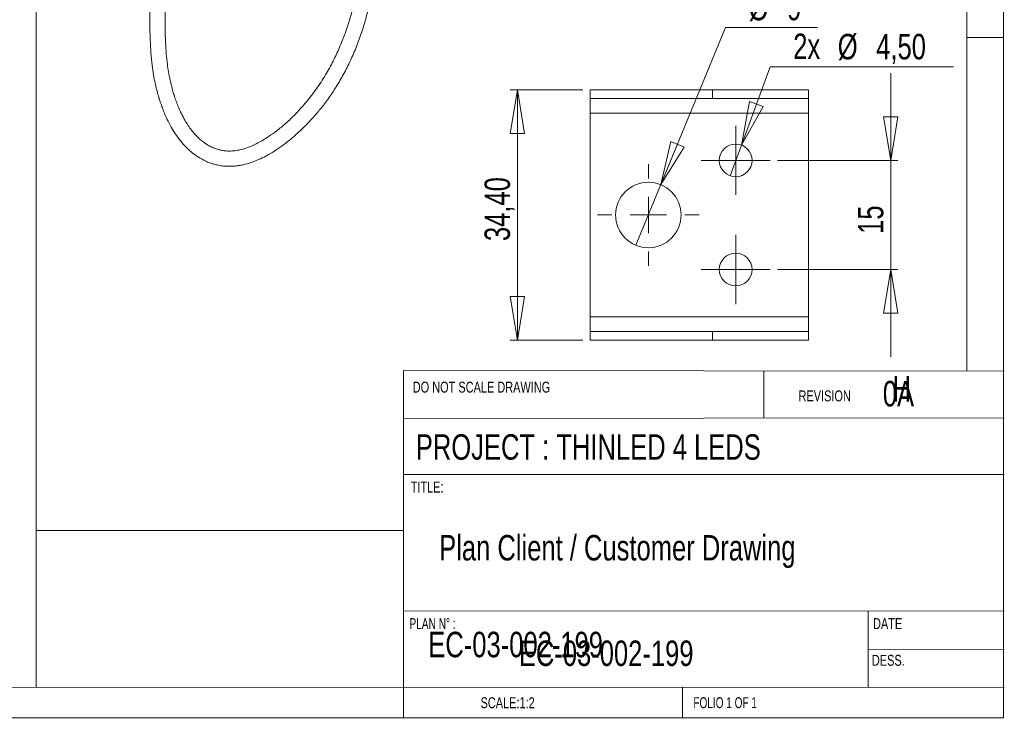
# Model space of a CAD drawing. Header units: millimetres. Extents: x 5 to 415, y 5 to 292.
# Tile 2 of 6: x 280 to 415, y 5 to 101. Entities that reach past the tile are written whole.
import ezdxf

# ---------------------------------------------------------------- set-up
doc = ezdxf.new("R2010")
doc.units = ezdxf.units.MM
doc.styles.add('SLDTEXTSTYLE0', font='TXT', dxfattribs={"width": 0.75})
doc.styles.add('SLDTEXTSTYLE1', font='TXT', dxfattribs={"width": 0.6875})
doc.styles.add('SLDTEXTSTYLE2', font='TXT', dxfattribs={"width": 0.694444})
doc.dimstyles.new('SLDDIMSTYLE0', dxfattribs={"dimtxt": 3.5, "dimasz": 6, "dimexe": 0, "dimexo": 0.0625, "dimgap": 0.875, "dimtad": 1, "dimtoh": 1, "dimrnd": 1e-09, "dimzin": 12, "dimdsep": 46, "dimtxsty": 'SLDTEXTSTYLE0', "dimblk1": 'CLOSED', "dimblk2": 'CLOSED', "dimsah": 1, "dimcen": 0.09, "dimadec": 0, "dimazin": 0, "dimtfac": 1, "dimtofl": 0, "dimtmove": 0, "dimatfit": 3, "dimldrblk": 'CLOSED', "dimfxl": 1, "dimtolj": 1, "dimtzin": 12, "dimarcsym": 0})
doc.dimstyles.new('SLDDIMSTYLE1', dxfattribs={"dimtxt": 3.5, "dimasz": 6, "dimexe": 0, "dimexo": 0.0625, "dimgap": 0.875, "dimtad": 1, "dimtoh": 1, "dimrnd": 1e-09, "dimzin": 12, "dimdsep": 46, "dimtxsty": 'SLDTEXTSTYLE0', "dimblk1": 'CLOSED', "dimblk2": 'CLOSED', "dimsah": 1, "dimcen": 0.09, "dimadec": 0, "dimazin": 0, "dimtfac": 1, "dimtofl": 0, "dimtmove": 0, "dimatfit": 3, "dimldrblk": 'CLOSED', "dimfxl": 1, "dimtolj": 1, "dimtzin": 12, "dimarcsym": 0})
doc.dimstyles.new('SLDDIMSTYLE4', dxfattribs={"dimtxt": 3.5, "dimasz": 6, "dimexe": 0, "dimexo": 0.0625, "dimgap": 0.875, "dimtad": 0, "dimtih": 1, "dimtoh": 1, "dimrnd": 1e-09, "dimzin": 12, "dimdsep": 46, "dimtxsty": 'SLDTEXTSTYLE0', "dimblk1": 'CLOSED', "dimblk2": 'CLOSED', "dimsah": 1, "dimcen": 0.09, "dimadec": 0, "dimazin": 0, "dimtfac": 1, "dimtmove": 0, "dimatfit": 3, "dimldrblk": 'CLOSED', "dimfxl": 1, "dimtolj": 1, "dimtzin": 12, "dimarcsym": 0})

# ---------------------------------------------------------------- blocks, each defined once
blk = doc.blocks.new('_CLOSED')
at = {"color": 0, "linetype": 'ByBlock', "lineweight": -2}
for p, q in [((-1, 0.166667), (0, 0)), ((-1, 0.166667), (-1, -0.166667)), ((0, 0), (-1, -0.166667)), ((0, 0), (-1, 0))]:
    blk.add_line(p, q, dxfattribs=at)
blk = doc.blocks.new('*D19')
at = {"color": 7, "linetype": 'Continuous', "lineweight": 0}
for p, q in [((357.22, 91.33), (347.22, 91.33)), ((348.22, 91.33), (348.22, 56.93)), ((357.22, 56.93), (347.22, 56.93))]:
    blk.add_line(p, q, dxfattribs=at)
at = {"color": 7, "linetype": 'Continuous', "lineweight": 0, "xscale": 6, "yscale": 6}
for p, rotation in [((348.22, 91.33, -20.9), 90), ((348.22, 56.93, -20.9), 270)]:
    blk.add_blockref('_CLOSED', p, dxfattribs=dict(at, rotation=rotation))
at = {"color": 7, "linetype": 'Continuous', "lineweight": 0, "insert": (343.71, 70.54), "char_height": 3.5, "attachment_point": 1, "rotation": 90, "style": 'SLDTEXTSTYLE0'}
blk.add_mtext('34,40', dxfattribs=at)
blk = doc.blocks.new('*D20')
at = {"color": 7, "linetype": 'Continuous', "lineweight": 0}
for p, q in [((399.52, 81.63), (399.52, 93.63)), ((383.97, 81.63), (400.52, 81.63)), ((399.52, 66.63), (399.52, 81.63)), ((383.97, 66.63), (400.52, 66.63)), ((399.52, 66.63), (399.52, 54.63))]:
    blk.add_line(p, q, dxfattribs=at)
at = {"color": 7, "linetype": 'Continuous', "lineweight": 0, "xscale": 6, "yscale": 6}
for p, rotation in [((399.52, 81.63, -20.9), 270), ((399.52, 66.63, -20.9), 90)]:
    blk.add_blockref('_CLOSED', p, dxfattribs=dict(at, rotation=rotation))
at = {"color": 7, "linetype": 'Continuous', "lineweight": 0, "insert": (395.01, 71.53), "char_height": 3.5, "attachment_point": 1, "rotation": 90, "style": 'SLDTEXTSTYLE0'}
blk.add_mtext('15', dxfattribs=at)
blk = doc.blocks.new('*D21')
at = {"color": 7, "linetype": 'Continuous', "lineweight": 0}
for p, q in [((379, 83.74), (382.96, 94.49)), ((382.96, 94.49), (408.17, 94.49)), ((377.45, 79.51), (379, 83.74))]:
    blk.add_line(p, q, dxfattribs=at)
at = {"color": 7, "linetype": 'Continuous', "lineweight": 0, "xscale": 6, "yscale": 6, "rotation": 249.8160530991}
blk.add_blockref('_CLOSED', (379, 83.74, -20.9), dxfattribs=at)
at = {"color": 7, "linetype": 'Continuous', "lineweight": 0, "char_height": 3.5, "attachment_point": 1, "style": 'SLDTEXTSTYLE0'}
for s, insert in [('2x ', (386.13, 99.06)), ('%%c', (392.25, 99.01)), ('4,50', (397.53, 99.01))]:
    blk.add_mtext(s, dxfattribs=dict(at, insert=insert))
blk = doc.blocks.new('*D22')
at = {"color": 7, "linetype": 'Continuous', "lineweight": 0}
for p, q in [((367.94, 78.29), (376.84, 99.87)), ((376.84, 99.87), (389.46, 99.87)), ((364.51, 69.96), (367.94, 78.29))]:
    blk.add_line(p, q, dxfattribs=at)
at = {"color": 7, "linetype": 'Continuous', "lineweight": 0, "xscale": 6, "yscale": 6, "rotation": 247.5957215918}
blk.add_blockref('_CLOSED', (367.94, 78.29, -20.9), dxfattribs=at)
at = {"color": 7, "linetype": 'Continuous', "lineweight": 0, "char_height": 3.5, "attachment_point": 1, "style": 'SLDTEXTSTYLE0'}
for s, insert in [('%%c', (380.01, 104.38)), ('9', (385.29, 104.38))]:
    blk.add_mtext(s, dxfattribs=dict(at, insert=insert))
blk = doc.blocks.new('SW_CENTERMARKSYMBOL_0')
at = {"color": 0, "linetype": 'Continuous', "lineweight": 0}
for p, q in [((0, 5), (0, 7)), ((0, 0), (0, 2.5)), ((-5, 0), (-7, 0)), ((0, 0), (-2.5, 0)), ((0, 0), (0, -2.5)), ((0, 0), (2.5, 0)), ((5, 0), (7, 0)), ((0, -5), (0, -7))]:
    blk.add_line(p, q, dxfattribs=at)
blk = doc.blocks.new('SW_CENTERMARKSYMBOL_1')
at = {"color": 0, "linetype": 'Continuous', "lineweight": 0}
for p, q in [((0, 2.5), (0, 4.75)), ((0, 0), (0, 2.5)), ((-2.5, 0), (-4.75, 0)), ((0, 0), (-2.5, 0)), ((0, 0), (0, -2.5)), ((0, 0), (2.5, 0)), ((2.5, 0), (4.75, 0)), ((0, -2.5), (0, -4.75))]:
    blk.add_line(p, q, dxfattribs=at)
blk = doc.blocks.new('SW_CENTERMARKSYMBOL_2')
at = {"color": 0, "linetype": 'Continuous', "lineweight": 0}
for p, q in [((0, 2.5), (0, 4.75)), ((0, 0), (0, 2.5)), ((-2.5, 0), (-4.75, 0)), ((0, 0), (-2.5, 0)), ((0, 0), (0, -2.5)), ((0, 0), (2.5, 0)), ((2.5, 0), (4.75, 0)), ((0, -2.5), (0, -4.75))]:
    blk.add_line(p, q, dxfattribs=at)

msp = doc.modelspace()

# ---------------------------------------------------------------- linework, layer by layer
at = {"color": 7, "linetype": 'Continuous', "lineweight": 0}
for p, q in [((415, 5), (415, 292)), ((410, 287), (410, 52.663)), ((282.087, 30.775), (282.087, 181.489)), ((410, 98.5), (415, 98.5)), ((332.561, 52.75), (415.132, 52.657)), ((332.561, 52.75), (332.6, 5)), ((382.097, 46.219), (382.097, 52.694)), ((415.132, 46.263), (332.567, 46.153)), ((415.132, 38.448), (332.573, 38.448)), ((332.579, 30.775), (282.087, 30.775)), ((282.087, 30.775), (282.087, 9.212)), ((332.588, 19.689), (415.132, 19.742)), ((396.418, 9.198), (396.418, 19.689)), ((415.13, 14.425), (396.418, 14.443)), ((257.428, 9.214), (415.132, 9.198)), ((370.932, 4.948), (370.932, 9.198)), ((5, 5), (415, 5))]:
    msp.add_line(p, q, dxfattribs=at)
at = {"color": 7, "linetype": 'Continuous', "lineweight": 15}
for p, q in [((358.225, 90.125), (358.225, 91.325)), ((358.225, 91.325), (375.059, 91.325)), ((375.059, 91.325), (388.225, 91.325)), ((375.059, 90.125), (375.059, 91.325)), ((388.225, 90.125), (388.225, 91.325)), ((358.225, 90.125), (375.059, 90.125)), ((358.225, 90.125), (358.225, 88.125)), ((375.059, 90.125), (388.225, 90.125)), ((388.225, 88.125), (388.225, 90.125)), ((358.225, 88.125), (388.225, 88.125)), ((358.225, 88.125), (358.225, 60.125)), ((388.225, 60.125), (388.225, 88.125)), ((358.225, 60.125), (358.225, 58.125)), ((388.225, 60.125), (358.225, 60.125)), ((388.225, 58.125), (388.225, 60.125)), ((358.225, 58.125), (358.225, 56.925)), ((375.059, 58.125), (358.225, 58.125)), ((375.059, 56.925), (358.225, 56.925)), ((375.059, 58.125), (375.059, 56.925)), ((388.225, 58.125), (375.059, 58.125)), ((388.225, 56.925), (375.059, 56.925)), ((388.225, 58.125), (388.225, 56.925))]:
    msp.add_line(p, q, dxfattribs=at)
for centre, radius in [((378.225, 81.625), 2.25), ((366.225, 74.125), 4.5), ((378.225, 66.625), 2.25)]:
    msp.add_circle(centre, radius, dxfattribs=at)
for points, knots in [([(297.742, 104.747), (297.737, 103.993), (297.728, 102.498), (297.718, 100.306), (297.76, 98.254), (297.862, 96.401), (298.02, 94.787), (298.217, 93.43), (298.429, 92.33), (298.621, 91.494), (298.777, 90.898), (298.891, 90.496), (298.988, 90.17), (299.093, 89.834), (299.229, 89.424), (299.402, 88.939), (299.686, 88.199), (300.095, 87.267), (300.646, 86.209), (301.26, 85.21), (301.967, 84.247), (302.751, 83.375), (303.57, 82.64), (304.435, 82.018), (305.227, 81.584), (305.913, 81.298), (306.439, 81.122), (307.002, 80.975), (307.643, 80.863), (308.327, 80.806), (308.984, 80.808), (309.614, 80.857), (310.234, 80.951), (310.898, 81.099), (311.629, 81.316), (312.48, 81.638), (313.445, 82.089), (314.516, 82.69), (315.6, 83.4), (316.606, 84.153), (317.458, 84.856), (318.22, 85.536), (319.038, 86.32), (319.982, 87.305), (321.052, 88.54), (322.15, 89.959), (323.229, 91.544), (324.249, 93.266), (325.195, 95.108), (326.051, 97.055), (326.792, 99.053), (327.393, 101.022), (327.846, 102.883), (328.165, 104.603), (328.386, 106.326), (328.491, 108.018), (328.476, 109.667), (328.37, 111.145), (328.199, 112.497), (327.973, 113.8), (327.707, 115.036), (327.398, 116.282), (327.047, 117.57), (326.634, 119.002), (326.254, 120.311), (325.938, 121.453), (325.706, 122.323), (325.506, 123.106), (325.344, 123.758), (325.218, 124.278), (325.129, 124.655), (325.065, 124.929), (325.004, 125.193), (324.924, 125.549), (324.796, 126.126), (324.618, 126.955), (324.395, 128.062), (324.174, 129.25), (323.971, 130.466), (323.794, 131.665), (323.636, 132.969), (323.53, 134.145), (323.461, 135.177), (323.415, 136.043), (323.378, 136.994), (323.349, 138.049), (323.327, 139.232), (323.312, 140.567), (323.305, 141.804), (323.303, 142.601), (323.303, 142.895)], [0, 0, 0, 0, 0.0214187, 0.0424087, 0.0622947, 0.0805887, 0.0969302, 0.1110915, 0.1229263, 0.1323415, 0.1386952, 0.1430438, 0.146054, 0.1498654, 0.1546374, 0.16037, 0.1670611, 0.1814281, 0.1953707, 0.2090482, 0.2236338, 0.2387629, 0.2522501, 0.2647943, 0.2788179, 0.2861772, 0.2923081, 0.2989971, 0.3072111, 0.3155793, 0.3230189, 0.3296493, 0.3367516, 0.3435362, 0.3514414, 0.3606514, 0.3711849, 0.3827191, 0.3954334, 0.4065302, 0.4159728, 0.4240016, 0.4325235, 0.4443989, 0.4576182, 0.4720512, 0.487107, 0.5027039, 0.5188788, 0.5356609, 0.5530384, 0.5700494, 0.5860859, 0.6011117, 0.6151005, 0.6321174, 0.6475529, 0.6620698, 0.6757711, 0.6889485, 0.703179, 0.7161844, 0.7308046, 0.7473814, 0.7659472, 0.7764806, 0.7868846, 0.7957999, 0.8031781, 0.8090225, 0.8133448, 0.8158377, 0.8182451, 0.8222187, 0.8277573, 0.8374955, 0.8497471, 0.8641932, 0.8761696, 0.8888323, 0.902232, 0.9167931, 0.9247305, 0.9332712, 0.9425729, 0.9528208, 0.964227, 0.9770368, 0.9915321, 1, 1, 1, 1]), ([(321.203, 142.886), (321.203, 142.597), (321.204, 141.816), (321.212, 140.605), (321.225, 139.306), (321.246, 138.166), (321.272, 137.158), (321.305, 136.26), (321.352, 135.268), (321.42, 134.216), (321.514, 133.132), (321.627, 132.079), (321.772, 130.965), (321.964, 129.708), (322.197, 128.371), (322.437, 127.131), (322.655, 126.083), (322.825, 125.306), (322.98, 124.621), (323.149, 123.898), (323.361, 123.025), (323.62, 122.003), (323.912, 120.902), (324.223, 119.787), (324.54, 118.687), (324.854, 117.597), (325.153, 116.534), (325.412, 115.557), (325.618, 114.72), (325.767, 114.056), (325.892, 113.455), (326.017, 112.794), (326.153, 111.946), (326.279, 110.932), (326.361, 109.843), (326.391, 108.73), (326.367, 107.686), (326.3, 106.708), (326.202, 105.793), (326.068, 104.849), (325.867, 103.718), (325.57, 102.38), (325.147, 100.823), (324.596, 99.143), (323.903, 97.357), (323.047, 95.487), (322.011, 93.562), (320.796, 91.653), (319.454, 89.883), (318.088, 88.334), (316.771, 87.036), (315.539, 85.976), (314.408, 85.127), (313.345, 84.436), (312.312, 83.867), (311.277, 83.409), (310.375, 83.124), (309.611, 82.972), (308.946, 82.904), (308.278, 82.908), (307.657, 82.985), (307.093, 83.116), (306.551, 83.299), (305.974, 83.563), (305.407, 83.903), (304.894, 84.283), (304.466, 84.659), (304.102, 85.022), (303.781, 85.378), (303.411, 85.83), (302.986, 86.418), (302.509, 87.187), (302.035, 88.083), (301.632, 88.987), (301.302, 89.851), (301.057, 90.582), (300.856, 91.256), (300.711, 91.805), (300.6, 92.261), (300.498, 92.715), (300.379, 93.295), (300.233, 94.125), (300.079, 95.243), (299.944, 96.685), (299.854, 98.401), (299.817, 100.363), (299.828, 102.514), (299.837, 103.996), (299.842, 104.752)], [0, 0, 0, 0, 0.0086058, 0.0233309, 0.0362156, 0.047574, 0.0576685, 0.0667151, 0.0748869, 0.0880223, 0.0992301, 0.108843, 0.1214084, 0.135043, 0.1499439, 0.1657493, 0.1767622, 0.1855714, 0.1923582, 0.200399, 0.2106352, 0.222827, 0.2363396, 0.2497065, 0.2628554, 0.2761981, 0.2892887, 0.3013509, 0.3112268, 0.3189625, 0.3246032, 0.3321143, 0.3416482, 0.3531723, 0.3654276, 0.3762765, 0.3874447, 0.3966122, 0.4047381, 0.4135524, 0.423091, 0.4360257, 0.4500267, 0.4650152, 0.4809486, 0.4977881, 0.5155227, 0.5342014, 0.5529314, 0.5704147, 0.586537, 0.6012094, 0.6143875, 0.626311, 0.6384117, 0.650865, 0.6634863, 0.6719336, 0.6808883, 0.6907248, 0.7004355, 0.7087073, 0.7175358, 0.7273321, 0.7382391, 0.7480958, 0.7567748, 0.7642344, 0.7711633, 0.7779602, 0.7895479, 0.8016857, 0.814905, 0.8296411, 0.8396737, 0.849462, 0.8578909, 0.8649477, 0.8695297, 0.8742683, 0.8809488, 0.8895818, 0.9023466, 0.9177233, 0.9355646, 0.9556134, 0.9773688, 1, 1, 1, 1])]:
    msp.add_open_spline(points, degree=3, knots=knots, dxfattribs=at)

# ---------------------------------------------------------------- block references
at = {"color": 7, "linetype": 'Continuous', "lineweight": 0}
for name, p in [('SW_CENTERMARKSYMBOL_2', (378.225, 81.625)), ('SW_CENTERMARKSYMBOL_0', (366.225, 74.125)), ('SW_CENTERMARKSYMBOL_1', (378.225, 66.625))]:
    msp.add_blockref(name, p, dxfattribs=at)

# ---------------------------------------------------------------- texts
at = {"color": 7, "linetype": 'Continuous', "lineweight": 0, "attachment_point": 1}
for s, insert, char_height, style in [('H', (399.78, 51.98), 3.5, 'SLDTEXTSTYLE0'), ('DO NOT SCALE DRAWING', (333.849, 51.213), 1.5, 'SLDTEXTSTYLE0'), ('0A', (398.442, 51.319), 3.5, 'SLDTEXTSTYLE0'), ('REVISION', (386.856, 50.011), 1.5, 'SLDTEXTSTYLE0'), ('PROJECT : THINLED 4 LEDS', (334.273, 43.986), 3.5, 'SLDTEXTSTYLE0'), ('TITLE:', (333.564, 37.477), 1.5, 'SLDTEXTSTYLE0'), ('Plan Client / Customer Drawing', (337.479, 30.141), 3.5, 'SLDTEXTSTYLE0'), ('PLAN N° :', (333.389, 18.714), 1.5, 'SLDTEXTSTYLE2'), ('DATE', (397.093, 18.714), 1.5, 'SLDTEXTSTYLE0'), ('EC-03-002-199', (335.985, 16.84), 3.5, 'SLDTEXTSTYLE0'), ('EC-03-002-199', (348.425, 15.639), 3.5, 'SLDTEXTSTYLE0'), ('DESS.', (396.937, 13.669), 1.5, 'SLDTEXTSTYLE0'), ('SCALE:1:2', (343.167, 7.839), 1.5, 'SLDTEXTSTYLE0'), ('FOLIO 1 OF 1', (372.41, 7.848), 1.5, 'SLDTEXTSTYLE1')]:
    msp.add_mtext(s, dxfattribs=dict(at, insert=insert, char_height=char_height, style=style))

# ---------------------------------------------------------------- dimensions: what is measured, and where the dimension line sits
at = {"color": 7, "linetype": 'Continuous', "lineweight": 0}
dim = msp.add_diameter_dim_2p(p1=(364.509, 69.965), p2=(367.94, 78.285), dimstyle='SLDDIMSTYLE4', dxfattribs=at)
dim.commit()
dim.dimension.update_dxf_attribs({"geometry": '*D22', "text_midpoint": (383.945, 102.648), "dimtype": 163})
dim = msp.add_diameter_dim_2p(p1=(377.448, 79.513), p2=(379.001, 83.737), text='2x <>', dimstyle='SLDDIMSTYLE4', dxfattribs=at)
dim.commit()
dim.dimension.update_dxf_attribs({"geometry": '*D21', "text_midpoint": (396.354, 97.272), "dimtype": 163})
for base, p1, p2, dimstyle, picture, middle in [((399.518, 81.625), (382.975, 66.625), (382.975, 81.625), 'SLDDIMSTYLE0', '*D20', (399.518, 74.119)), ((348.225, 56.925), (358.225, 91.325), (358.225, 56.925), 'SLDDIMSTYLE1', '*D19', (348.225, 76.36))]:
    dim = msp.add_linear_dim(base=base, p1=p1, p2=p2, angle=90, dimstyle=dimstyle, dxfattribs=at)
    dim.commit()
    dim.dimension.update_dxf_attribs({"geometry": picture, "text_midpoint": middle, "dimtype": 160})

doc.saveas('drawing.dxf')
